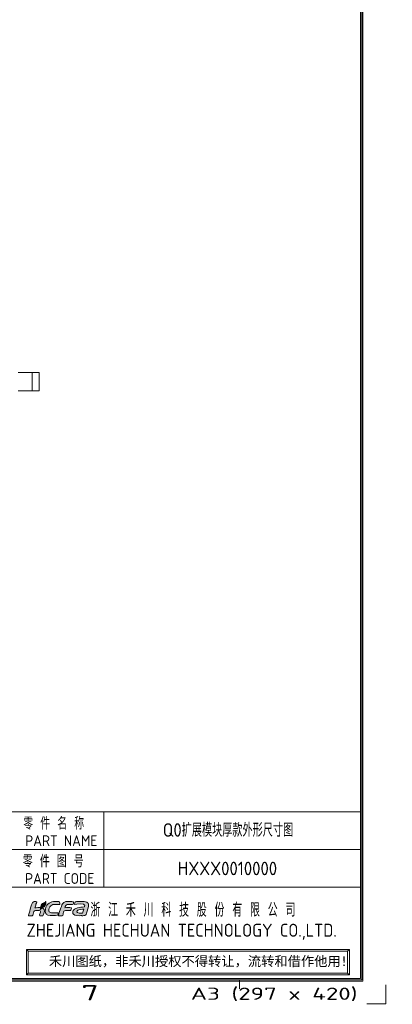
# Model space of a CAD drawing. Header units: inches. Extents: x -118 to 381, y 421 to 770.
# Tile 15 of 16: x 300 to 381, y 422 to 634. Entities that reach past the tile are written whole.
import ezdxf
from ezdxf.enums import TextEntityAlignment as Align

# ---------------------------------------------------------------- set-up
doc = ezdxf.new("R2010")
doc.units = ezdxf.units.IN
doc.header["$LTSCALE"] = 23.1
doc.header["$MEASUREMENT"] = 0
doc.layers.get('0').update_dxf_attribs({"lineweight": 18})
doc.layers.add('限高区域④', color=3, linetype='Continuous', lineweight=18)
doc.layers.add('限高区域⑤', color=4, linetype='Continuous', lineweight=18)
doc.styles.get("Standard").update_dxf_attribs({"font": 'isocp3.shx', "bigfont": 'gbcbig.shx'})

# ---------------------------------------------------------------- blocks, each defined once
blk = doc.blocks.new('hcfa')
at = {"layer": '限高区域⑤'}
h = blk.add_hatch(color=164, dxfattribs=at)
edge = h.paths.add_edge_path(flags=0)
edge.add_spline(control_points=[(7.07, 2.36), (6.56, 2.36), (5.94, 2.45), (5.68, 1.95)], knot_values=[0, 0, 0, 0, 1.537659, 1.537659, 1.537659, 1.537659], weights=[1, 1, 1, 1], degree=3, periodic=0)
edge.add_spline(control_points=[(5.68, 1.95), (5.5, 1.6), (5.1, 0.37), (5.04, 0.05)], knot_values=[0, 0, 0, 0, 2.013709, 2.013709, 2.013709, 2.013709], weights=[1, 1, 1, 1], degree=3, periodic=0)
edge.add_spline(control_points=[(5.04, 0.05), (5.04, 0.02), (5.04, -0.03), (5.11, -0.03), (5.11, -0.03), (5.11, -0.03), (5.64, -0.03), (5.64, -0.03)], knot_values=[0, 0, 0, 0, 0.323154, 0.323154, 0.323154, 0.323154, 0.646308, 0.646308, 0.646308, 0.646308], weights=[1, 1, 1, 1, 1, 1, 1, 1], degree=3, periodic=0)
edge.add_spline(control_points=[(5.64, -0.03), (5.76, -0.03), (5.74, 0.02), (5.79, 0.22)], knot_values=[0, 0, 0, 0, 0.325713, 0.325713, 0.325713, 0.325713], weights=[1, 1, 1, 1], degree=3, periodic=0)
edge.add_spline(control_points=[(5.79, 0.22), (5.83, 0.33), (5.92, 0.77), (6.02, 0.82)], knot_values=[0, 0, 0, 0, 0.649887, 0.649887, 0.649887, 0.649887], weights=[1, 1, 1, 1], degree=3, periodic=0)
edge.add_spline(control_points=[(6.02, 0.82), (6.12, 0.94), (6.84, 0.81), (7.05, 0.86)], knot_values=[0, 0, 0, 0, 1.042012, 1.042012, 1.042012, 1.042012], weights=[1, 1, 1, 1], degree=3, periodic=0)
edge.add_spline(control_points=[(7.05, 0.86), (7.09, 0.87), (7.11, 0.89), (7.12, 0.92)], knot_values=[0, 0, 0, 0, 0.09894, 0.09894, 0.09894, 0.09894], weights=[1, 1, 1, 1], degree=3, periodic=0)
edge.add_spline(control_points=[(7.12, 0.92), (7.14, 0.97), (7.21, 1.14), (7.21, 1.2)], knot_values=[0, 0, 0, 0, 0.29547, 0.29547, 0.29547, 0.29547], weights=[1, 1, 1, 1], degree=3, periodic=0)
edge.add_spline(control_points=[(7.21, 1.2), (7.21, 1.24), (7.23, 1.29), (7.18, 1.3)], knot_values=[0, 0, 0, 0, 0.12492, 0.12492, 0.12492, 0.12492], weights=[1, 1, 1, 1], degree=3, periodic=0)
edge.add_spline(control_points=[(7.18, 1.3), (6.84, 1.38), (6.46, 1.35), (6.12, 1.32)], knot_values=[0, 0, 0, 0, 1.062134, 1.062134, 1.062134, 1.062134], weights=[1, 1, 1, 1], degree=3, periodic=0)
edge.add_spline(control_points=[(6.12, 1.32), (6.12, 1.37), (6.16, 1.49), (6.17, 1.54)], knot_values=[0, 0, 0, 0, 0.222512, 0.222512, 0.222512, 0.222512], weights=[1, 1, 1, 1], degree=3, periodic=0)
edge.add_spline(control_points=[(6.17, 1.54), (6.24, 1.77), (6.43, 1.86), (6.7, 1.86), (6.7, 1.86), (6.7, 1.86), (7.19, 1.86), (7.19, 1.86)], knot_values=[0, 0, 0, 0, 0.580783, 0.580783, 0.580783, 0.580783, 1.161566, 1.161566, 1.161566, 1.161566], weights=[1, 1, 1, 1, 1, 1, 1, 1], degree=3, periodic=0)
edge.add_spline(control_points=[(7.19, 1.86), (7.31, 1.86), (7.45, 1.84), (7.48, 1.91)], knot_values=[0, 0, 0, 0, 0.307412, 0.307412, 0.307412, 0.307412], weights=[1, 1, 1, 1], degree=3, periodic=0)
edge.add_spline(control_points=[(7.48, 1.91), (7.5, 1.96), (7.57, 2.13), (7.57, 2.19)], knot_values=[0, 0, 0, 0, 0.295458, 0.295458, 0.295458, 0.295458], weights=[1, 1, 1, 1], degree=3, periodic=0)
edge.add_spline(control_points=[(7.57, 2.19), (7.57, 2.25), (7.56, 2.29), (7.49, 2.32)], knot_values=[0, 0, 0, 0, 0.162305, 0.162305, 0.162305, 0.162305], weights=[1, 1, 1, 1], degree=3, periodic=0)
edge.add_spline(control_points=[(7.49, 2.32), (7.38, 2.36), (7.17, 2.36), (7.07, 2.36)], knot_values=[0, 0, 0, 0, 0.4222, 0.4222, 0.4222, 0.4222], weights=[1, 1, 1, 1], degree=3, periodic=0)
edge = h.paths.add_edge_path(flags=0)
edge.add_spline(control_points=[(3.72, 1.65), (4.08, 2.02), (4.83, 1.84), (5.23, 1.86)], knot_values=[0, 0, 0, 0, 1.564995, 1.564995, 1.564995, 1.564995], weights=[1, 1, 1, 1], degree=3, periodic=0)
edge.add_spline(control_points=[(5.23, 1.86), (5.27, 1.86), (5.31, 2.17), (5.2, 2.29)], knot_values=[0, 0, 0, 0, 0.452649, 0.452649, 0.452649, 0.452649], weights=[1, 1, 1, 1], degree=3, periodic=0)
edge.add_spline(control_points=[(5.2, 2.29), (5.15, 2.34), (5.05, 2.36), (4.95, 2.37)], knot_values=[0, 0, 0, 0, 0.26521, 0.26521, 0.26521, 0.26521], weights=[1, 1, 1, 1], degree=3, periodic=0)
edge.add_spline(control_points=[(4.95, 2.37), (4.27, 2.4), (3.51, 2.36), (3.08, 1.72)], knot_values=[0, 0, 0, 0, 2.081034, 2.081034, 2.081034, 2.081034], weights=[1, 1, 1, 1], degree=3, periodic=0)
edge.add_spline(control_points=[(3.08, 1.72), (2.87, 1.41), (2.66, 0.72), (2.88, 0.37)], knot_values=[0, 0, 0, 0, 1.416581, 1.416581, 1.416581, 1.416581], weights=[1, 1, 1, 1], degree=3, periodic=0)
edge.add_spline(control_points=[(2.88, 0.37), (2.95, 0.26), (3.06, 0.13), (3.25, 0.08)], knot_values=[0, 0, 0, 0, 0.485963, 0.485963, 0.485963, 0.485963], weights=[1, 1, 1, 1], degree=3, periodic=0)
edge.add_spline(control_points=[(3.25, 0.08), (3.71, -0.04), (4.59, -0.06), (4.85, 0.08)], knot_values=[0, 0, 0, 0, 1.622869, 1.622869, 1.622869, 1.622869], weights=[1, 1, 1, 1], degree=3, periodic=0)
edge.add_spline(control_points=[(4.85, 0.08), (4.96, 0.13), (5.03, 0.39), (5, 0.47)], knot_values=[0, 0, 0, 0, 0.439849, 0.439849, 0.439849, 0.439849], weights=[1, 1, 1, 1], degree=3, periodic=0)
edge.add_spline(control_points=[(5, 0.47), (4.99, 0.51), (4.61, 0.46), (4.52, 0.46)], knot_values=[0, 0, 0, 0, 0.489965, 0.489965, 0.489965, 0.489965], weights=[1, 1, 1, 1], degree=3, periodic=0)
edge.add_spline(control_points=[(4.52, 0.46), (4.29, 0.45), (3.89, 0.42), (3.69, 0.5)], knot_values=[0, 0, 0, 0, 0.834259, 0.834259, 0.834259, 0.834259], weights=[1, 1, 1, 1], degree=3, periodic=0)
edge.add_spline(control_points=[(3.69, 0.5), (3.51, 0.58), (3.39, 0.62), (3.39, 0.8)], knot_values=[0, 0, 0, 0, 0.459489, 0.459489, 0.459489, 0.459489], weights=[1, 1, 1, 1], degree=3, periodic=0)
edge.add_spline(control_points=[(3.39, 0.8), (3.39, 1.04), (3.54, 1.47), (3.72, 1.65)], knot_values=[0, 0, 0, 0, 0.925524, 0.925524, 0.925524, 0.925524], weights=[1, 1, 1, 1], degree=3, periodic=0)
edge = h.paths.add_edge_path(flags=0)
edge.add_spline(control_points=[(1.07, 1.31), (1.08, 1.43), (1.2, 1.78), (1.24, 1.9)], knot_values=[0, 0, 0, 0, 0.611736, 0.611736, 0.611736, 0.611736], weights=[1, 1, 1, 1], degree=3, periodic=0)
edge.add_spline(control_points=[(1.24, 1.9), (1.26, 1.97), (1.36, 2.23), (1.36, 2.28)], knot_values=[0, 0, 0, 0, 0.393712, 0.393712, 0.393712, 0.393712], weights=[1, 1, 1, 1], degree=3, periodic=0)
edge.add_spline(control_points=[(1.36, 2.28), (1.36, 2.39), (1.07, 2.39), (0.92, 2.35)], knot_values=[0, 0, 0, 0, 0.475712, 0.475712, 0.475712, 0.475712], weights=[1, 1, 1, 1], degree=3, periodic=0)
edge.add_spline(control_points=[(0.92, 2.35), (0.83, 2.31), (0.74, 2.24), (0.68, 2.17)], knot_values=[0, 0, 0, 0, 0.3056, 0.3056, 0.3056, 0.3056], weights=[1, 1, 1, 1], degree=3, periodic=0)
edge.add_spline(control_points=[(0.68, 2.17), (0.61, 2.08), (0.53, 1.93), (0.5, 1.82)], knot_values=[0, 0, 0, 0, 0.395977, 0.395977, 0.395977, 0.395977], weights=[1, 1, 1, 1], degree=3, periodic=0)
edge.add_spline(control_points=[(0.5, 1.82), (0.35, 1.34), (0.22, 0.86), (0.09, 0.38)], knot_values=[0, 0, 0, 0, 1.492002, 1.492002, 1.492002, 1.492002], weights=[1, 1, 1, 1], degree=3, periodic=0)
edge.add_spline(control_points=[(0.09, 0.38), (0.07, 0.32), (-0.01, 0.1), (-0.01, 0.05)], knot_values=[0, 0, 0, 0, 0.349975, 0.349975, 0.349975, 0.349975], weights=[1, 1, 1, 1], degree=3, periodic=0)
edge.add_spline(control_points=[(-0.01, 0.05), (-0.01, 0.02), (-0.01, -0.03), (0.06, -0.03), (0.06, -0.03), (0.06, -0.03), (0.59, -0.03), (0.59, -0.03)], knot_values=[0, 0, 0, 0, 0.323146, 0.323146, 0.323146, 0.323146, 0.646291, 0.646291, 0.646291, 0.646291], weights=[1, 1, 1, 1, 1, 1, 1, 1], degree=3, periodic=0)
edge.add_spline(control_points=[(0.59, -0.03), (0.71, -0.03), (0.72, 0.1), (0.75, 0.22), (0.75, 0.22), (0.75, 0.22), (0.89, 0.69), (0.89, 0.69)], knot_values=[0, 0, 0, 0, 0.406558, 0.406558, 0.406558, 0.406558, 0.813116, 0.813116, 0.813116, 0.813116], weights=[1, 1, 1, 1, 1, 1, 1, 1], degree=3, periodic=0)
edge.add_spline(control_points=[(0.89, 0.69), (0.91, 0.76), (0.93, 0.77), (0.99, 0.8)], knot_values=[0, 0, 0, 0, 0.153682, 0.153682, 0.153682, 0.153682], weights=[1, 1, 1, 1], degree=3, periodic=0)
edge.add_spline(control_points=[(0.99, 0.8), (1.12, 0.86), (1.89, 0.9), (1.97, 0.81)], knot_values=[0, 0, 0, 0, 0.989394, 0.989394, 0.989394, 0.989394], weights=[1, 1, 1, 1], degree=3, periodic=0)
edge.add_spline(control_points=[(1.97, 0.81), (2.06, 0.7), (1.94, 0.45), (1.89, 0.3)], knot_values=[0, 0, 0, 0, 0.534984, 0.534984, 0.534984, 0.534984], weights=[1, 1, 1, 1], degree=3, periodic=0)
edge.add_spline(control_points=[(1.89, 0.3), (1.87, 0.21), (1.75, -0.03), (1.9, -0.03), (1.9, -0.03), (1.9, -0.03), (2.39, -0.03), (2.39, -0.03)], knot_values=[0, 0, 0, 0, 0.43807, 0.43807, 0.43807, 0.43807, 0.876141, 0.876141, 0.876141, 0.876141], weights=[1, 1, 1, 1, 1, 1, 1, 1], degree=3, periodic=0)
edge.add_spline(control_points=[(2.39, -0.03), (2.47, -0.03), (2.66, 0.65), (2.66, 0.77)], knot_values=[0, 0, 0, 0, 0.854359, 0.854359, 0.854359, 0.854359], weights=[1, 1, 1, 1], degree=3, periodic=0)
edge.add_spline(control_points=[(2.66, 0.77), (2.66, 0.98), (2.57, 1.1), (2.45, 1.19)], knot_values=[0, 0, 0, 0, 0.485363, 0.485363, 0.485363, 0.485363], weights=[1, 1, 1, 1], degree=3, periodic=0)
edge.add_spline(control_points=[(2.45, 1.19), (2.4, 1.22), (2.34, 1.25), (2.28, 1.27)], knot_values=[0, 0, 0, 0, 0.194624, 0.194624, 0.194624, 0.194624], weights=[1, 1, 1, 1], degree=3, periodic=0)
edge.add_spline(control_points=[(2.28, 1.27), (2.25, 1.27), (2.22, 1.27), (2.19, 1.26)], knot_values=[0, 0, 0, 0, 0.08842, 0.08842, 0.08842, 0.08842], weights=[1, 1, 1, 1], degree=3, periodic=0)
edge.add_spline(control_points=[(2.19, 1.26), (2.15, 1.09), (2.21, 1.14), (2.01, 1.05)], knot_values=[0, 0, 0, 0, 0.30703, 0.30703, 0.30703, 0.30703], weights=[1, 1, 1, 1], degree=3, periodic=0)
edge.add_spline(control_points=[(2.01, 1.05), (1.98, 1.04), (2, 1.04), (1.96, 1.03)], knot_values=[0, 0, 0, 0, 0.060036, 0.060036, 0.060036, 0.060036], weights=[1, 1, 1, 1], degree=3, periodic=0)
edge.add_spline(control_points=[(1.96, 1.03), (1.96, 1.1), (1.99, 1.22), (2.03, 1.33)], knot_values=[0, 0, 0, 0, 0.30846, 0.30846, 0.30846, 0.30846], weights=[1, 1, 1, 1], degree=3, periodic=0)
edge.add_spline(control_points=[(2.03, 1.33), (1.71, 1.37), (1.35, 1.32), (1.07, 1.31)], knot_values=[0, 0, 0, 0, 0.957715, 0.957715, 0.957715, 0.957715], weights=[1, 1, 1, 1], degree=3, periodic=0)
edge = h.paths.add_edge_path(flags=0)
edge.add_spline(control_points=[(9.76, 0.39), (9.93, 0.81), (10.07, 1.5), (10.1, 1.82)], knot_values=[0, 0, 0, 0, 1.476866, 1.476866, 1.476866, 1.476866], weights=[1, 1, 1, 1], degree=3, periodic=0)
edge.add_spline(control_points=[(10.1, 1.82), (10.09, 1.99), (10.01, 2.14), (9.78, 2.25)], knot_values=[0, 0, 0, 0, 0.565204, 0.565204, 0.565204, 0.565204], weights=[1, 1, 1, 1], degree=3, periodic=0)
edge.add_spline(control_points=[(9.78, 2.25), (9.53, 2.38), (9.13, 2.37), (8.82, 2.37)], knot_values=[0, 0, 0, 0, 0.980073, 0.980073, 0.980073, 0.980073], weights=[1, 1, 1, 1], degree=3, periodic=0)
edge.add_spline(control_points=[(8.82, 2.37), (8.55, 2.37), (8.28, 2.37), (8.04, 2.34)], knot_values=[0, 0, 0, 0, 0.776225, 0.776225, 0.776225, 0.776225], weights=[1, 1, 1, 1], degree=3, periodic=0)
edge.add_spline(control_points=[(8.04, 2.34), (7.98, 2.33), (7.9, 2.32), (7.86, 2.29)], knot_values=[0, 0, 0, 0, 0.194586, 0.194586, 0.194586, 0.194586], weights=[1, 1, 1, 1], degree=3, periodic=0)
edge.add_spline(control_points=[(7.86, 2.29), (7.79, 2.25), (7.73, 2), (7.71, 1.93)], knot_values=[0, 0, 0, 0, 0.401562, 0.401562, 0.401562, 0.401562], weights=[1, 1, 1, 1], degree=3, periodic=0)
edge.add_spline(control_points=[(7.71, 1.93), (7.7, 1.89), (7.68, 1.86), (7.72, 1.86)], knot_values=[0, 0, 0, 0, 0.087937, 0.087937, 0.087937, 0.087937], weights=[1, 1, 1, 1], degree=3, periodic=0)
edge.add_spline(control_points=[(7.72, 1.86), (8.06, 1.9), (9.44, 2.11), (9.44, 1.71)], knot_values=[0, 0, 0, 0, 1.829051, 1.829051, 1.829051, 1.829051], weights=[1, 1, 1, 1], degree=3, periodic=0)
edge.add_spline(control_points=[(9.44, 1.71), (9.44, 1.65), (9.43, 1.5), (9.4, 1.48)], knot_values=[0, 0, 0, 0, 0.229888, 0.229888, 0.229888, 0.229888], weights=[1, 1, 1, 1], degree=3, periodic=0)
edge.add_spline(control_points=[(9.4, 1.48), (9.39, 1.47), (9.38, 1.47), (9.36, 1.47)], knot_values=[0, 0, 0, 0, 0.043267, 0.043267, 0.043267, 0.043267], weights=[1, 1, 1, 1], degree=3, periodic=0)
edge.add_spline(control_points=[(9.36, 1.47), (8.99, 1.39), (8.61, 1.41), (8.23, 1.31)], knot_values=[0, 0, 0, 0, 1.144446, 1.144446, 1.144446, 1.144446], weights=[1, 1, 1, 1], degree=3, periodic=0)
edge.add_spline(control_points=[(8.23, 1.31), (8.05, 1.26), (7.85, 1.18), (7.71, 1.07)], knot_values=[0, 0, 0, 0, 0.580179, 0.580179, 0.580179, 0.580179], weights=[1, 1, 1, 1], degree=3, periodic=0)
edge.add_spline(control_points=[(7.71, 1.07), (7.64, 1.01), (7.57, 0.94), (7.52, 0.87)], knot_values=[0, 0, 0, 0, 0.273949, 0.273949, 0.273949, 0.273949], weights=[1, 1, 1, 1], degree=3, periodic=0)
edge.add_spline(control_points=[(7.52, 0.87), (7.44, 0.72), (7.38, 0.48), (7.47, 0.32)], knot_values=[0, 0, 0, 0, 0.568587, 0.568587, 0.568587, 0.568587], weights=[1, 1, 1, 1], degree=3, periodic=0)
edge.add_spline(control_points=[(7.47, 0.32), (7.5, 0.28), (7.53, 0.24), (7.57, 0.21)], knot_values=[0, 0, 0, 0, 0.150189, 0.150189, 0.150189, 0.150189], weights=[1, 1, 1, 1], degree=3, periodic=0)
edge.add_spline(control_points=[(7.57, 0.21), (7.78, -0.01), (8.48, -0.04), (8.78, -0.02)], knot_values=[0, 0, 0, 0, 1.257613, 1.257613, 1.257613, 1.257613], weights=[1, 1, 1, 1], degree=3, periodic=0)
edge.add_spline(control_points=[(8.78, -0.02), (8.82, -0.02), (8.85, -0.02), (8.96, -0.01)], knot_values=[0, 0, 0, 0, 0.175069, 0.175069, 0.175069, 0.175069], weights=[1, 1, 1, 1], degree=3, periodic=0)
edge.add_spline(control_points=[(8.96, -0.01), (8.96, -0.01), (8.95, -0.04), (8.95, -0.04)], knot_values=[0, 0, 0, 0, 0.027876, 0.027876, 0.027876, 0.027876], weights=[1, 1, 1, 1], degree=3, periodic=0)
edge.add_spline(control_points=[(8.95, -0.04), (8.95, -0.04), (8.95, -0.04), (8.96, -0.04)], knot_values=[0, 0, 0, 0, 0.003955, 0.003955, 0.003955, 0.003955], weights=[1, 1, 1, 1], degree=3, periodic=0)
edge.add_spline(control_points=[(8.96, -0.04), (9.17, -0.04), (9.51, -0.01), (9.57, 0.04)], knot_values=[0, 0, 0, 0, 0.620186, 0.620186, 0.620186, 0.620186], weights=[1, 1, 1, 1], degree=3, periodic=0)
edge.add_spline(control_points=[(9.57, 0.04), (9.64, 0.1), (9.72, 0.29), (9.76, 0.39)], knot_values=[0, 0, 0, 0, 0.400766, 0.400766, 0.400766, 0.400766], weights=[1, 1, 1, 1], degree=3, periodic=0)
edge = h.paths.add_edge_path(flags=0)
edge.add_spline(control_points=[(9.27, 1.06), (9.24, 0.91), (9.12, 0.54), (9.07, 0.41)], knot_values=[0, 0, 0, 0, 0.674769, 0.674769, 0.674769, 0.674769], weights=[1, 1, 1, 1], degree=3, periodic=0)
edge.add_spline(control_points=[(9.07, 0.41), (8.88, 0.41), (8.11, 0.36), (8.11, 0.65)], knot_values=[0, 0, 0, 0, 1.063898, 1.063898, 1.063898, 1.063898], weights=[1, 1, 1, 1], degree=3, periodic=0)
edge.add_spline(control_points=[(8.11, 0.65), (8.11, 0.76), (8.19, 0.85), (8.26, 0.9)], knot_values=[0, 0, 0, 0, 0.307152, 0.307152, 0.307152, 0.307152], weights=[1, 1, 1, 1], degree=3, periodic=0)
edge.add_spline(control_points=[(8.26, 0.9), (8.43, 1.01), (9.09, 1.06), (9.27, 1.06)], knot_values=[0, 0, 0, 0, 1.034719, 1.034719, 1.034719, 1.034719], weights=[1, 1, 1, 1], degree=3, periodic=0)
h = blk.add_hatch(color=82, dxfattribs=at)
edge = h.paths.add_edge_path(flags=0)
edge.add_spline(control_points=[(2.71, 1.97), (2.54, 1.64), (2.3, 1.69), (2.12, 1.4)], knot_values=[0, 0, 0, 0, 0.82939, 0.82939, 0.82939, 0.82939], weights=[1, 1, 1, 1], degree=3, periodic=0)
edge.add_spline(control_points=[(2.12, 1.4), (2.08, 1.35), (2.02, 1.18), (2.02, 1.11)], knot_values=[0, 0, 0, 0, 0.312404, 0.312404, 0.312404, 0.312404], weights=[1, 1, 1, 1], degree=3, periodic=0)
edge.add_spline(control_points=[(2.02, 1.11), (2.03, 1.11), (2.03, 1.11), (2.04, 1.12)], knot_values=[0, 0, 0, 0, 0.027389, 0.027389, 0.027389, 0.027389], weights=[1, 1, 1, 1], degree=3, periodic=0)
edge.add_spline(control_points=[(2.04, 1.12), (2.14, 1.16), (2.1, 1.13), (2.13, 1.24)], knot_values=[0, 0, 0, 0, 0.167444, 0.167444, 0.167444, 0.167444], weights=[1, 1, 1, 1], degree=3, periodic=0)
edge.add_spline(control_points=[(2.13, 1.24), (2.14, 1.27), (2.14, 1.28), (2.15, 1.31)], knot_values=[0, 0, 0, 0, 0.070921, 0.070921, 0.070921, 0.070921], weights=[1, 1, 1, 1], degree=3, periodic=0)
edge.add_spline(control_points=[(2.15, 1.31), (2.51, 1.32), (2.84, 1.56), (2.9, 1.92)], knot_values=[0, 0, 0, 0, 1.055102, 1.055102, 1.055102, 1.055102], weights=[1, 1, 1, 1], degree=3, periodic=0)
edge.add_spline(control_points=[(2.9, 1.92), (2.91, 1.98), (2.92, 2.04), (2.92, 2.11)], knot_values=[0, 0, 0, 0, 0.188525, 0.188525, 0.188525, 0.188525], weights=[1, 1, 1, 1], degree=3, periodic=0)
edge.add_spline(control_points=[(2.92, 2.11), (2.92, 2.11), (2.92, 2.25), (2.92, 2.25)], knot_values=[0, 0, 0, 0, 0.144713, 0.144713, 0.144713, 0.144713], weights=[1, 1, 1, 1], degree=3, periodic=0)
edge.add_spline(control_points=[(2.92, 2.25), (2.92, 2.29), (2.92, 2.32), (2.92, 2.37)], knot_values=[0, 0, 0, 0, 0.119576, 0.119576, 0.119576, 0.119576], weights=[1, 1, 1, 1], degree=3, periodic=0)
edge.add_spline(control_points=[(2.92, 2.37), (2.87, 2.37), (2.88, 2.33), (2.79, 2.25)], knot_values=[0, 0, 0, 0, 0.180649, 0.180649, 0.180649, 0.180649], weights=[1, 1, 1, 1], degree=3, periodic=0)
edge.add_spline(control_points=[(2.79, 2.25), (2.66, 2.14), (2.52, 2.13), (2.35, 2.01)], knot_values=[0, 0, 0, 0, 0.50668, 0.50668, 0.50668, 0.50668], weights=[1, 1, 1, 1], degree=3, periodic=0)
edge.add_spline(control_points=[(2.35, 2.01), (2.26, 1.95), (2.18, 1.87), (2.13, 1.77)], knot_values=[0, 0, 0, 0, 0.326484, 0.326484, 0.326484, 0.326484], weights=[1, 1, 1, 1], degree=3, periodic=0)
edge.add_spline(control_points=[(2.13, 1.77), (2.11, 1.72), (2.08, 1.67), (2.07, 1.6)], knot_values=[0, 0, 0, 0, 0.179769, 0.179769, 0.179769, 0.179769], weights=[1, 1, 1, 1], degree=3, periodic=0)
edge.add_spline(control_points=[(2.07, 1.6), (2.07, 1.59), (2.05, 1.39), (2.08, 1.39)], knot_values=[0, 0, 0, 0, 0.221687, 0.221687, 0.221687, 0.221687], weights=[1, 1, 1, 1], degree=3, periodic=0)
edge.add_spline(control_points=[(2.08, 1.39), (2.1, 1.46), (2.17, 1.57), (2.3, 1.65)], knot_values=[0, 0, 0, 0, 0.3504, 0.3504, 0.3504, 0.3504], weights=[1, 1, 1, 1], degree=3, periodic=0)
edge.add_spline(control_points=[(2.3, 1.65), (2.49, 1.77), (2.61, 1.83), (2.71, 1.97)], knot_values=[0, 0, 0, 0, 0.521681, 0.521681, 0.521681, 0.521681], weights=[1, 1, 1, 1], degree=3, periodic=0)
at = {"layer": '限高区域④', "color": 164}
for points, knots in [([(-0.01, 0.05), (-0.01, 0.02), (-0.01, -0.03), (0.06, -0.03), (0.06, -0.03), (0.06, -0.03), (0.59, -0.03), (0.59, -0.03), (0.59, -0.03), (0.71, -0.03), (0.72, 0.1), (0.75, 0.22), (0.75, 0.22), (0.75, 0.22), (0.89, 0.69), (0.89, 0.69), (0.89, 0.69), (0.91, 0.76), (0.93, 0.77), (0.99, 0.8), (0.99, 0.8), (1.12, 0.86), (1.89, 0.9), (1.97, 0.81), (1.97, 0.81), (2.06, 0.7), (1.94, 0.45), (1.89, 0.3), (1.89, 0.3), (1.87, 0.21), (1.75, -0.03), (1.9, -0.03), (1.9, -0.03), (1.9, -0.03), (2.39, -0.03), (2.39, -0.03), (2.39, -0.03), (2.47, -0.03), (2.66, 0.65), (2.66, 0.77), (2.66, 0.77), (2.66, 0.98), (2.57, 1.1), (2.45, 1.19), (2.45, 1.19), (2.4, 1.22), (2.34, 1.25), (2.28, 1.27), (2.28, 1.27), (2.25, 1.27), (2.22, 1.27), (2.19, 1.26), (2.19, 1.26), (2.15, 1.09), (2.21, 1.14), (2.01, 1.05), (2.01, 1.05), (1.98, 1.04), (2, 1.04), (1.96, 1.03), (1.96, 1.03), (1.96, 1.1), (1.99, 1.22), (2.03, 1.33), (2.03, 1.33), (1.71, 1.37), (1.35, 1.32), (1.07, 1.31), (1.07, 1.31), (1.08, 1.43), (1.2, 1.78), (1.24, 1.9), (1.24, 1.9), (1.26, 1.97), (1.36, 2.23), (1.36, 2.28), (1.36, 2.28), (1.36, 2.39), (1.07, 2.39), (0.92, 2.35), (0.92, 2.35), (0.83, 2.31), (0.74, 2.24), (0.68, 2.17), (0.68, 2.17), (0.61, 2.08), (0.53, 1.93), (0.5, 1.82), (0.5, 1.82), (0.35, 1.34), (0.22, 0.86), (0.09, 0.38), (0.09, 0.38), (0.07, 0.32), (-0.01, 0.1), (-0.01, 0.05)], [0, 0, 0, 0, 0.447956, 0.447956, 0.447956, 0.447956, 0.895911, 0.895911, 0.895911, 0.895911, 1.343867, 1.343867, 1.343867, 1.343867, 1.791822, 1.791822, 1.791822, 1.791822, 2.239778, 2.239778, 2.239778, 2.239778, 2.687733, 2.687733, 2.687733, 2.687734, 3.135689, 3.135689, 3.135689, 3.135689, 3.583645, 3.583645, 3.583645, 3.583645, 4.0316, 4.0316, 4.0316, 4.0316, 4.479556, 4.479556, 4.479556, 4.479556, 4.927511, 4.927511, 4.927511, 4.927512, 5.375467, 5.375467, 5.375467, 5.375467, 5.823423, 5.823423, 5.823423, 5.823423, 6.271378, 6.271378, 6.271378, 6.271378, 6.719334, 6.719334, 6.719334, 6.719334, 7.167289, 7.167289, 7.167289, 7.167289, 7.615245, 7.615245, 7.615245, 7.615245, 8.0632, 8.0632, 8.0632, 8.063201, 8.511156, 8.511156, 8.511156, 8.511156, 8.959112, 8.959112, 8.959112, 8.959112, 9.407067, 9.407067, 9.407067, 9.407067, 9.855023, 9.855023, 9.855023, 9.855023, 10.302978, 10.302978, 10.302978, 10.302978, 11.19889, 11.19889, 11.19889, 11.19889]), ([(2.88, 0.37), (2.95, 0.26), (3.06, 0.13), (3.25, 0.08), (3.25, 0.08), (3.71, -0.04), (4.59, -0.06), (4.85, 0.08), (4.85, 0.08), (4.96, 0.13), (5.03, 0.39), (5, 0.47), (5, 0.47), (4.99, 0.51), (4.61, 0.46), (4.52, 0.46), (4.52, 0.46), (4.29, 0.45), (3.89, 0.42), (3.69, 0.5), (3.69, 0.5), (3.51, 0.58), (3.39, 0.62), (3.39, 0.8), (3.39, 0.8), (3.39, 1.04), (3.54, 1.47), (3.72, 1.65), (3.72, 1.65), (4.08, 2.02), (4.83, 1.84), (5.23, 1.86), (5.23, 1.86), (5.27, 1.86), (5.31, 2.17), (5.2, 2.29), (5.2, 2.29), (5.15, 2.34), (5.05, 2.36), (4.95, 2.37), (4.95, 2.37), (4.27, 2.4), (3.51, 2.36), (3.08, 1.72), (3.08, 1.72), (2.87, 1.41), (2.66, 0.72), (2.88, 0.37)], [0, 0, 0, 0, 0.839975, 0.839975, 0.839975, 0.839975, 1.679949, 1.679949, 1.679949, 1.679949, 2.519924, 2.519924, 2.519924, 2.519924, 3.359898, 3.359898, 3.359898, 3.359898, 4.199873, 4.199873, 4.199873, 4.199873, 5.039847, 5.039847, 5.039847, 5.039847, 5.879822, 5.879822, 5.879822, 5.879822, 6.719796, 6.719796, 6.719796, 6.719796, 7.559771, 7.559771, 7.559771, 7.559771, 8.399745, 8.399745, 8.399745, 8.399745, 9.23972, 9.23972, 9.23972, 9.23972, 10.919669, 10.919669, 10.919669, 10.919669]), ([(5.04, 0.05), (5.04, 0.02), (5.04, -0.03), (5.11, -0.03), (5.11, -0.03), (5.11, -0.03), (5.64, -0.03), (5.64, -0.03), (5.64, -0.03), (5.76, -0.03), (5.74, 0.02), (5.79, 0.22), (5.79, 0.22), (5.83, 0.33), (5.92, 0.77), (6.02, 0.82), (6.02, 0.82), (6.12, 0.94), (6.84, 0.81), (7.05, 0.86), (7.05, 0.86), (7.09, 0.87), (7.11, 0.89), (7.12, 0.92), (7.12, 0.92), (7.14, 0.97), (7.21, 1.14), (7.21, 1.2), (7.21, 1.2), (7.21, 1.24), (7.23, 1.29), (7.18, 1.3), (7.18, 1.3), (6.84, 1.38), (6.46, 1.35), (6.12, 1.32), (6.12, 1.32), (6.12, 1.37), (6.16, 1.49), (6.17, 1.54), (6.17, 1.54), (6.24, 1.77), (6.43, 1.86), (6.7, 1.86), (6.7, 1.86), (6.7, 1.86), (7.19, 1.86), (7.19, 1.86), (7.19, 1.86), (7.31, 1.86), (7.45, 1.84), (7.48, 1.91), (7.48, 1.91), (7.5, 1.96), (7.57, 2.13), (7.57, 2.19), (7.57, 2.19), (7.57, 2.25), (7.56, 2.29), (7.49, 2.32), (7.49, 2.32), (7.38, 2.36), (7.17, 2.36), (7.07, 2.36), (7.07, 2.36), (6.56, 2.36), (5.94, 2.45), (5.68, 1.95), (5.68, 1.95), (5.5, 1.6), (5.1, 0.37), (5.04, 0.05)], [0, 0, 0, 0, 0.541079, 0.541079, 0.541079, 0.541079, 1.082157, 1.082157, 1.082157, 1.082157, 1.623236, 1.623236, 1.623236, 1.623236, 2.164314, 2.164314, 2.164314, 2.164314, 2.705393, 2.705393, 2.705393, 2.705393, 3.246471, 3.246471, 3.246471, 3.246471, 3.78755, 3.78755, 3.78755, 3.78755, 4.328628, 4.328628, 4.328628, 4.328628, 4.869707, 4.869707, 4.869707, 4.869707, 5.410785, 5.410785, 5.410785, 5.410785, 5.951864, 5.951864, 5.951864, 5.951864, 6.492942, 6.492942, 6.492942, 6.492942, 7.034021, 7.034021, 7.034021, 7.034021, 7.575099, 7.575099, 7.575099, 7.5751, 8.116178, 8.116178, 8.116178, 8.116178, 8.657257, 8.657257, 8.657257, 8.657257, 9.198335, 9.198335, 9.198335, 9.198335, 10.280492, 10.280492, 10.280492, 10.280492]), ([(10.1, 1.82), (10.07, 1.5), (9.93, 0.81), (9.76, 0.39), (9.76, 0.39), (9.72, 0.29), (9.64, 0.1), (9.57, 0.04), (9.57, 0.04), (9.51, -0.01), (9.17, -0.04), (8.96, -0.04), (8.96, -0.04), (8.95, -0.04), (8.95, -0.04), (8.95, -0.04), (8.95, -0.04), (8.95, -0.04), (8.96, -0.01), (8.96, -0.01), (8.96, -0.01), (8.85, -0.02), (8.82, -0.02), (8.78, -0.02), (8.78, -0.02), (8.48, -0.04), (7.78, -0.01), (7.57, 0.21), (7.57, 0.21), (7.53, 0.24), (7.5, 0.28), (7.47, 0.32), (7.47, 0.32), (7.38, 0.48), (7.44, 0.72), (7.52, 0.87), (7.52, 0.87), (7.57, 0.94), (7.64, 1.01), (7.71, 1.07), (7.71, 1.07), (7.85, 1.18), (8.05, 1.26), (8.23, 1.31), (8.23, 1.31), (8.61, 1.41), (8.99, 1.39), (9.36, 1.47), (9.36, 1.47), (9.38, 1.47), (9.39, 1.47), (9.4, 1.48), (9.4, 1.48), (9.43, 1.5), (9.44, 1.65), (9.44, 1.71), (9.44, 1.71), (9.44, 2.11), (8.06, 1.9), (7.72, 1.86), (7.72, 1.86), (7.68, 1.86), (7.7, 1.89), (7.71, 1.93), (7.71, 1.93), (7.73, 2), (7.79, 2.25), (7.86, 2.29), (7.86, 2.29), (7.9, 2.32), (7.98, 2.33), (8.04, 2.34), (8.04, 2.34), (8.28, 2.37), (8.55, 2.37), (8.82, 2.37), (8.82, 2.37), (9.13, 2.37), (9.53, 2.38), (9.78, 2.25), (9.78, 2.25), (10.01, 2.14), (10.09, 1.99), (10.1, 1.82)], [0, 0, 0, 0, 0.530859, 0.530859, 0.530859, 0.530859, 1.061719, 1.061719, 1.061719, 1.061719, 1.592578, 1.592578, 1.592578, 1.592578, 2.123437, 2.123437, 2.123437, 2.123437, 2.654297, 2.654297, 2.654297, 2.654297, 3.185156, 3.185156, 3.185156, 3.185156, 3.716015, 3.716015, 3.716015, 3.716016, 4.246875, 4.246875, 4.246875, 4.246875, 4.777734, 4.777734, 4.777734, 4.777734, 5.308593, 5.308593, 5.308593, 5.308594, 5.839453, 5.839453, 5.839453, 5.839453, 6.370312, 6.370312, 6.370312, 6.370312, 6.901171, 6.901171, 6.901171, 6.901172, 7.432031, 7.432031, 7.432031, 7.432031, 7.96289, 7.96289, 7.96289, 7.96289, 8.493749, 8.493749, 8.493749, 8.49375, 9.024609, 9.024609, 9.024609, 9.024609, 9.555468, 9.555468, 9.555468, 9.555468, 10.086328, 10.086328, 10.086328, 10.086328, 10.617187, 10.617187, 10.617187, 10.617187, 11.678906, 11.678906, 11.678906, 11.678906]), ([(9.07, 0.41), (8.88, 0.41), (8.11, 0.36), (8.11, 0.65), (8.11, 0.65), (8.11, 0.76), (8.19, 0.85), (8.26, 0.9), (8.26, 0.9), (8.43, 1.01), (9.09, 1.06), (9.27, 1.06), (9.27, 1.06), (9.24, 0.91), (9.12, 0.54), (9.07, 0.41)], [0, 0, 0, 0, 0.606721, 0.606721, 0.606721, 0.606721, 1.213442, 1.213442, 1.213442, 1.213442, 1.820163, 1.820163, 1.820163, 1.820163, 3.033606, 3.033606, 3.033606, 3.033606])]:
    blk.add_open_spline(points, degree=3, knots=knots, dxfattribs=at)
at = {"layer": '限高区域④', "color": 82}
blk.add_open_spline([(2.02, 1.11), (2.03, 1.11), (2.03, 1.11), (2.04, 1.12), (2.04, 1.12), (2.14, 1.16), (2.1, 1.13), (2.13, 1.24), (2.13, 1.24), (2.14, 1.27), (2.14, 1.28), (2.15, 1.31), (2.15, 1.31), (2.51, 1.32), (2.84, 1.56), (2.9, 1.92), (2.9, 1.92), (2.91, 1.98), (2.92, 2.04), (2.92, 2.11), (2.92, 2.11), (2.92, 2.11), (2.92, 2.25), (2.92, 2.25), (2.92, 2.25), (2.92, 2.29), (2.92, 2.32), (2.92, 2.37), (2.92, 2.37), (2.87, 2.37), (2.88, 2.33), (2.79, 2.25), (2.79, 2.25), (2.66, 2.14), (2.52, 2.13), (2.35, 2.01), (2.35, 2.01), (2.26, 1.95), (2.18, 1.87), (2.13, 1.77), (2.13, 1.77), (2.11, 1.72), (2.08, 1.67), (2.07, 1.6), (2.07, 1.6), (2.07, 1.59), (2.05, 1.39), (2.08, 1.39), (2.08, 1.39), (2.1, 1.46), (2.17, 1.57), (2.3, 1.65), (2.3, 1.65), (2.49, 1.77), (2.61, 1.83), (2.71, 1.97), (2.71, 1.97), (2.54, 1.64), (2.3, 1.69), (2.12, 1.4), (2.12, 1.4), (2.08, 1.35), (2.02, 1.18), (2.02, 1.11)], degree=3, knots=[0, 0, 0, 0, 0.303347, 0.303347, 0.303347, 0.303347, 0.606694, 0.606694, 0.606694, 0.606694, 0.910042, 0.910042, 0.910042, 0.910042, 1.213389, 1.213389, 1.213389, 1.213389, 1.516736, 1.516736, 1.516736, 1.516736, 1.820083, 1.820083, 1.820083, 1.820083, 2.12343, 2.12343, 2.12343, 2.12343, 2.426777, 2.426777, 2.426777, 2.426777, 2.730125, 2.730125, 2.730125, 2.730125, 3.033472, 3.033472, 3.033472, 3.033472, 3.336819, 3.336819, 3.336819, 3.336819, 3.640166, 3.640166, 3.640166, 3.640166, 3.943513, 3.943513, 3.943513, 3.943513, 4.24686, 4.24686, 4.24686, 4.246861, 4.550208, 4.550208, 4.550208, 4.550208, 5.156902, 5.156902, 5.156902, 5.156902], dxfattribs=at)
blk = doc.blocks.new('*X11')
at = {"linetype": 'ByBlock', "insert": (367, 16), "char_height": 2, "width": 43.6527, "attachment_point": 7}
blk.add_mtext('{\\W1.6562;A3 (297 x 420)}', dxfattribs=at)
blk = doc.blocks.new('图表_1')
for p, q in [((287.55, 141), (287.55, -150)), ((287.78, 141.23), (287.78, -150.23)), ((288.01, 141.45), (288.01, -150.46)), ((287.55, -118.97), (157.08, -118.97)), ((239.88, -118.97), (239.88, -133.02)), ((287.55, -126), (106.94, -126)), ((287.55, -133.02), (106.94, -133.02)), ((287.55, -150), (-131.6, -150)), ((288.01, -150.46), (-132.06, -150.46)), ((287.78, -150.23), (-131.83, -150.23)), ((265.1, -150.23), (265.1, -151.93)), ((292.26, -154.72), (292.26, -151.17)), ((292.26, -154.72), (288.71, -154.72))]:
    blk.add_line(p, q)
at = {"xscale": 1.134075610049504, "yscale": 1.134075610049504, "zscale": 1.134075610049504}
blk.add_blockref('*X11', (-160.18, -172.32), dxfattribs=at)
at = {"width": 1.81818}
blk.add_text('7', height=2.84, dxfattribs=at).set_placement((235.71, -154.06))
blk = doc.blocks.new('hcfa图表_1')
for p, q in [((-140.43, 41.12), (-140.78, 41.47)), ((-80.77, 41.47), (-81.13, 41.12)), ((-140.78, 36.72), (-140.43, 37.07)), ((-80.77, 36.72), (-81.13, 37.07))]:
    blk.add_line(p, q)
for points in [[(-140.78, 41.47), (-80.77, 41.47), (-80.77, 36.72), (-140.78, 36.72)], [(-140.43, 41.12), (-81.13, 41.12), (-81.13, 37.07), (-140.43, 37.07)]]:
    blk.add_lwpolyline(points, close=True)
blk.add_blockref('图表_1', (-366.29, 186.04))
at = {"xscale": 1.103967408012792, "yscale": 1.103967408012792, "zscale": 1.103967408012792}
blk.add_blockref('hcfa', (-140.38, 47.76), dxfattribs=at)
for s, insert, char_height, width, attachment_point in [('浙 江 禾 川 科 技 股 份 有 限 公 司', (-128.9, 47.52), 2.55, 71.9601, 7), ('ZHEJIANG HECHUAN TECHNOLOGY CO.,LTD.', (-140.75, 43.26), 2.4087, 83.3567, 7), ('{\\fMicrosoft YaHei|b0|i0|c0|p3;禾川图纸，非禾川授权不得转让，流转和借作他用\\fMicrosoft YaHei Light|b0|i0|c0|p3;！}', (-136.62, 40.17), 1.8065, 54.1675, 1)]:
    blk.add_mtext(s, dxfattribs=dict(insert=insert, char_height=char_height, width=width, attachment_point=attachment_point))
blk = doc.blocks.new('零件名称_1')
at = {"attachment_point": 7}
for s, insert, char_height, width in [('零 件 名 称', (0, -2.43), 2.3, 20.2811), ('PART NAME', (0.37, -5.48), 2.007, 19.1402)]:
    blk.add_mtext(s, dxfattribs=dict(at, insert=insert, char_height=char_height, width=width))
blk = doc.blocks.new('禾川制图_1')
for name, p in [('hcfa图表_1', (502.61, -331.75)), ('零件名称_1', (361.24, -265.6))]:
    blk.add_blockref(name, p)
at = {"attachment_point": 7}
for s, insert, char_height, width in [('零 件 图 号', (361.16, -275.06), 2.3, 20.1948), ('PART CODE', (361.58, -278.11), 2.007, 18.495)]:
    blk.add_mtext(s, dxfattribs=dict(at, insert=insert, char_height=char_height, width=width))
for tag, p in [('V1.0', (7, -23.81)), ('XXXX', (49.65, -23.5)), ('XXXC', (81.79, -23.79)), ('XXXO', (93.95, -23.72))]:
    blk.add_attdef(tag, p, '', height=2.51)
blk.add_attdef('XXXY', (16.61, -23.72), '', height=2.51, rotation=0.6331)
for tag, p in [('XXXE', (315.81, -269.3)), ('XXXC', (348.56, -269.3)), ('XXXA', (399.26, -269.34)), ('XXXG', (273.32, -276.51)), ('XXXF', (315.77, -276.23)), ('XXXD', (349.08, -276.23)), ('XXXB', (399.16, -276.49)), ('XXXJ', (273.46, -283.93)), ('XXXM', (277.01, -293.42)), ('XXXP', (301.31, -291.91)), ('XXXN', (318.17, -292)), ('XXXQ', (335.14, -291.8)), ('XXXO', (351.7, -291.85))]:
    blk.add_attdef(tag, text='', height=2.51).set_placement(p, align=Align.CENTER)

msp = doc.modelspace()

# ---------------------------------------------------------------- linework, layer by layer
at = {"color": 7, "linetype": 'Continuous'}
for p, q in [((300.069, 557.808), (304.569, 557.808)), ((303.069, 557.808), (303.069, 553.908)), ((304.569, 553.908), (304.569, 557.808)), ((300.069, 553.908), (304.569, 553.908))]:
    msp.add_line(p, q, dxfattribs=at)

# ---------------------------------------------------------------- block references
ref = msp.add_blockref('禾川制图_1', (-117.9, 770.135), dxfattribs=dict(xscale=1.159979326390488, yscale=1.159979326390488, zscale=1.159979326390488))
ref.add_attrib('XXXB', 'HXXX0010000', dxfattribs={"height": 2.91041}).set_placement((345.123, 449.411), align=Align.CENTER)
ref.add_attrib('XXXA', 'Q0扩展模块厚款外形尺寸图', dxfattribs={"height": 2.91041}).set_placement((345.236, 457.711), align=Align.CENTER)

doc.saveas('drawing.dxf')
